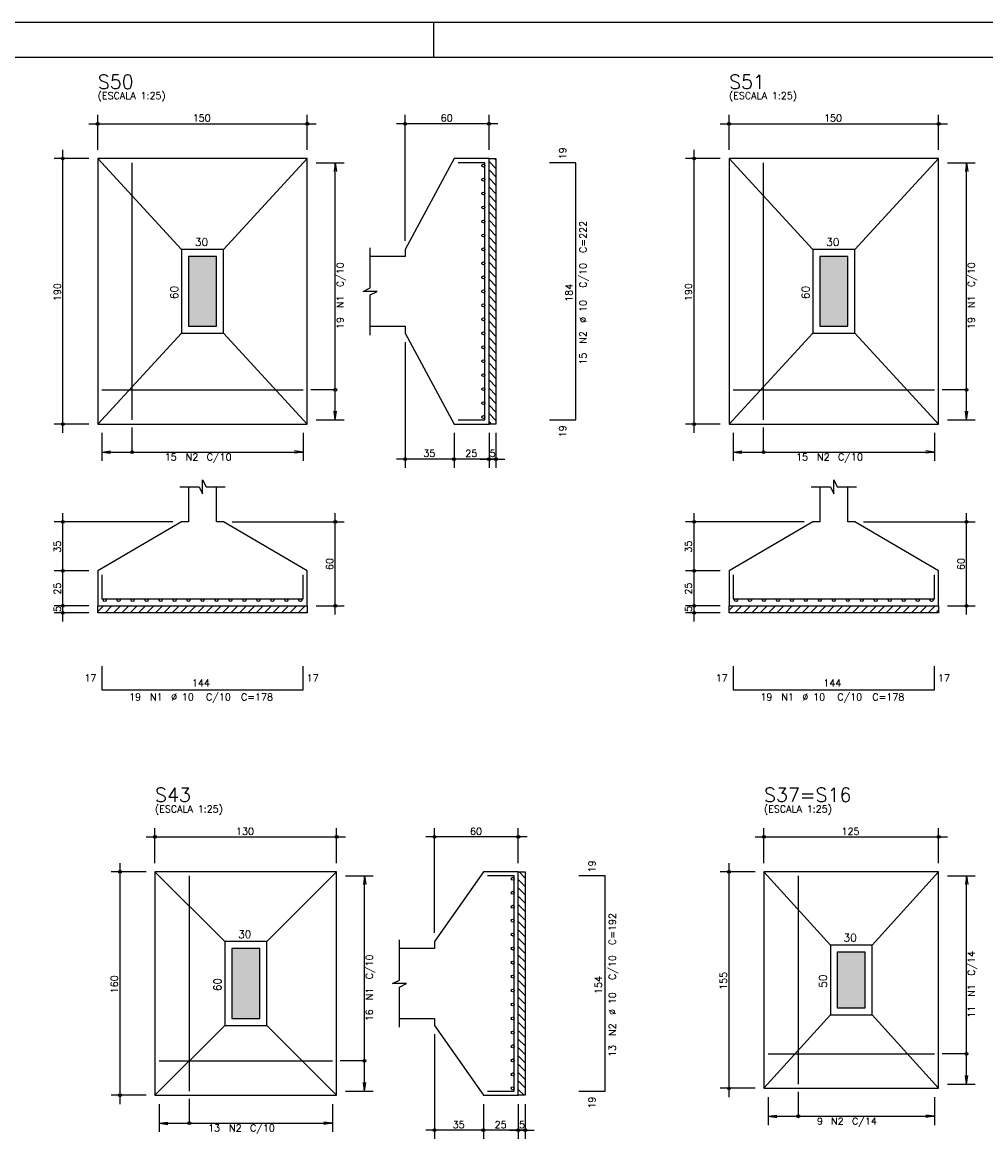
# Model space of a CAD drawing. Extents: x 0 to 84.1, y 0 to 59.4.
# Tile 6 of 7: x 35.3 to 62.9, y 27.4 to 59.4. Entities that reach past the tile are written whole.
import ezdxf

# ---------------------------------------------------------------- set-up
doc = ezdxf.new("R2010")
doc.units = 0
doc.header["$MEASUREMENT"] = 0
for name, color, linetype in [('1', 1, 'CONTINUOUS'), ('2', 2, 'CONTINUOUS'), ('3', 3, 'CONTINUOUS'), ('6', 6, 'CONTINUOUS'), ('7', 7, 'CONTINUOUS'), ('9', 9, 'CONTINUOUS')]:
    doc.layers.add(name, color=color, linetype=linetype)
doc.styles.get("Standard").update_dxf_attribs({"font": 'ROMANS.SHX'})

msp = doc.modelspace()

# ---------------------------------------------------------------- linework, layer by layer
at = {"layer": '1', "linetype": 'Continuous'}
for p, q in [((48.841, 55.5), (48.883, 55.458)), ((48.683, 55.417), (48.883, 55.217)), ((48.683, 55.177), (48.883, 54.977)), ((48.683, 54.937), (48.883, 54.737)), ((48.683, 54.696), (48.883, 54.496)), ((48.683, 54.456), (48.883, 54.256)), ((48.683, 54.215), (48.883, 54.015)), ((48.683, 53.975), (48.883, 53.775)), ((48.683, 53.735), (48.883, 53.535)), ((48.683, 53.494), (48.883, 53.294)), ((48.683, 53.254), (48.883, 53.054)), ((48.683, 53.013), (48.883, 52.813)), ((48.683, 52.773), (48.883, 52.573)), ((48.683, 52.532), (48.883, 52.332)), ((48.683, 52.292), (48.883, 52.092)), ((48.683, 52.052), (48.883, 51.852)), ((48.683, 51.811), (48.883, 51.611)), ((48.683, 51.571), (48.883, 51.371)), ((48.683, 51.33), (48.883, 51.13)), ((48.683, 51.09), (48.883, 50.89)), ((48.683, 50.85), (48.883, 50.65)), ((48.683, 50.609), (48.883, 50.409)), ((48.683, 50.369), (48.883, 50.169)), ((48.683, 50.128), (48.883, 49.928)), ((48.683, 49.888), (48.883, 49.688)), ((48.683, 49.647), (48.883, 49.447)), ((48.683, 49.407), (48.883, 49.207)), ((48.683, 49.167), (48.883, 48.967)), ((48.683, 48.926), (48.883, 48.726)), ((48.683, 48.686), (48.883, 48.486)), ((48.683, 48.445), (48.883, 48.245)), ((48.683, 48.205), (48.883, 48.005)), ((48.683, 47.965), (48.747, 47.9)), ((37.483, 42.532), (37.651, 42.7)), ((37.692, 42.5), (37.892, 42.7)), ((37.932, 42.5), (38.132, 42.7)), ((38.173, 42.5), (38.373, 42.7)), ((38.413, 42.5), (38.613, 42.7)), ((38.653, 42.5), (38.853, 42.7)), ((38.894, 42.5), (39.094, 42.7)), ((39.134, 42.5), (39.334, 42.7)), ((39.375, 42.5), (39.575, 42.7)), ((39.615, 42.5), (39.815, 42.7)), ((39.855, 42.5), (40.055, 42.7)), ((40.096, 42.5), (40.296, 42.7)), ((40.336, 42.5), (40.536, 42.7)), ((40.577, 42.5), (40.777, 42.7)), ((40.817, 42.5), (41.017, 42.7)), ((41.058, 42.5), (41.258, 42.7)), ((41.298, 42.5), (41.498, 42.7)), ((41.538, 42.5), (41.738, 42.7)), ((41.779, 42.5), (41.979, 42.7)), ((42.019, 42.5), (42.219, 42.7)), ((42.26, 42.5), (42.46, 42.7)), ((42.5, 42.5), (42.7, 42.7)), ((42.74, 42.5), (42.94, 42.7)), ((42.981, 42.5), (43.181, 42.7)), ((43.221, 42.5), (43.421, 42.7)), ((55.553, 42.57), (55.682, 42.7)), ((55.723, 42.5), (55.923, 42.7)), ((55.963, 42.5), (56.163, 42.7)), ((56.204, 42.5), (56.404, 42.7)), ((56.444, 42.5), (56.644, 42.7)), ((56.685, 42.5), (56.885, 42.7)), ((56.925, 42.5), (57.125, 42.7)), ((57.165, 42.5), (57.365, 42.7)), ((57.406, 42.5), (57.606, 42.7)), ((57.646, 42.5), (57.846, 42.7)), ((57.887, 42.5), (58.087, 42.7)), ((58.127, 42.5), (58.327, 42.7)), ((58.367, 42.5), (58.567, 42.7)), ((58.608, 42.5), (58.808, 42.7)), ((58.848, 42.5), (59.048, 42.7)), ((59.089, 42.5), (59.289, 42.7)), ((59.329, 42.5), (59.529, 42.7)), ((59.57, 42.5), (59.77, 42.7)), ((59.81, 42.5), (60.01, 42.7)), ((60.05, 42.5), (60.25, 42.7)), ((60.291, 42.5), (60.491, 42.7)), ((60.531, 42.5), (60.731, 42.7)), ((60.772, 42.5), (60.972, 42.7)), ((61.012, 42.5), (61.212, 42.7)), ((61.252, 42.5), (61.452, 42.7)), ((43.462, 42.5), (43.483, 42.521)), ((61.493, 42.5), (61.553, 42.56)), ((49.543, 35.084), (49.722, 34.905)), ((49.522, 34.864), (49.722, 34.664)), ((49.522, 34.624), (49.722, 34.424)), ((49.522, 34.383), (49.722, 34.183)), ((49.522, 34.143), (49.722, 33.943)), ((49.522, 33.903), (49.722, 33.703)), ((49.522, 33.662), (49.722, 33.462)), ((49.522, 33.422), (49.722, 33.222)), ((49.522, 33.181), (49.722, 32.981)), ((49.522, 32.941), (49.722, 32.741)), ((49.522, 32.701), (49.722, 32.501)), ((49.522, 32.46), (49.722, 32.26)), ((49.522, 32.22), (49.722, 32.02)), ((49.522, 31.979), (49.722, 31.779)), ((49.522, 31.739), (49.722, 31.539)), ((49.522, 31.498), (49.722, 31.298)), ((49.522, 31.258), (49.722, 31.058)), ((49.522, 31.018), (49.722, 30.818)), ((49.522, 30.777), (49.722, 30.577)), ((49.522, 30.537), (49.722, 30.337)), ((49.522, 30.296), (49.722, 30.096)), ((49.522, 30.056), (49.722, 29.856)), ((49.522, 29.816), (49.722, 29.616)), ((49.522, 29.575), (49.722, 29.375)), ((49.522, 29.335), (49.722, 29.135)), ((49.522, 29.094), (49.722, 28.894)), ((49.522, 28.854), (49.692, 28.684))]:
    msp.add_line(p, q, dxfattribs=at)
for points in [[(48.683, 47.9), (48.683, 55.5), (48.883, 55.5), (48.883, 47.9), (48.683, 47.9)], [(37.483, 42.7), (43.483, 42.7), (43.483, 42.5), (37.483, 42.5), (37.483, 42.7)], [(55.553, 42.7), (61.553, 42.7), (61.553, 42.5), (55.553, 42.5), (55.553, 42.7)], [(49.522, 28.684), (49.522, 35.084), (49.722, 35.084), (49.722, 28.684), (49.522, 28.684)]]:
    msp.add_lwpolyline(points, dxfattribs=at)
at = {"layer": '2', "linetype": 'Continuous'}
for p, q in [((84.1, 59.4), (0, 59.4)), ((47.1, 58.4), (47.1, 59.4)), ((37.483, 55.75), (37.483, 56.75)), ((43.483, 55.75), (43.483, 56.75)), ((46.283, 53.15), (46.283, 56.75)), ((48.683, 55.75), (48.683, 56.75)), ((55.553, 55.75), (55.553, 56.75)), ((61.553, 55.75), (61.553, 56.75)), ((37.233, 56.5), (43.733, 56.5)), ((48.933, 56.5), (46.033, 56.5)), ((55.303, 56.5), (61.803, 56.5)), ((37.233, 55.5), (36.233, 55.5)), ((36.483, 47.65), (36.483, 55.75)), ((37.483, 55.5), (37.483, 55.5)), ((37.483, 55.5), (37.483, 55.5)), ((43.483, 55.5), (43.483, 55.5)), ((48.683, 55.5), (48.683, 55.5)), ((55.303, 55.5), (54.303, 55.5)), ((54.553, 47.65), (54.553, 55.75)), ((55.553, 55.5), (55.553, 55.5)), ((55.553, 55.5), (55.553, 55.5)), ((61.553, 55.5), (61.553, 55.5)), ((43.483, 55.38), (43.483, 55.38)), ((43.733, 55.38), (44.533, 55.38)), ((44.283, 55.38), (44.25, 55.132)), ((44.283, 48.02), (44.283, 55.38)), ((44.283, 55.38), (44.315, 55.132)), ((61.553, 55.38), (61.553, 55.38)), ((61.803, 55.38), (62.603, 55.38)), ((62.353, 55.38), (62.32, 55.132)), ((62.353, 48.02), (62.353, 55.38)), ((62.353, 55.38), (62.385, 55.132)), ((46.283, 52.9), (46.283, 52.9)), ((46.283, 50.5), (46.283, 50.5)), ((46.283, 50.25), (46.283, 46.65)), ((44.283, 48.02), (44.25, 48.268)), ((44.283, 48.02), (44.315, 48.268)), ((62.353, 48.02), (62.32, 48.268)), ((62.353, 48.02), (62.385, 48.268)), ((37.233, 47.9), (36.233, 47.9)), ((37.483, 47.9), (37.483, 47.9)), ((37.603, 47.9), (37.603, 47.9)), ((43.363, 47.9), (43.363, 47.9)), ((43.483, 48.02), (43.483, 48.02)), ((43.733, 48.02), (44.533, 48.02)), ((47.683, 47.9), (47.683, 47.9)), ((47.683, 47.9), (47.683, 47.9)), ((48.683, 47.9), (48.683, 47.9)), ((48.683, 47.9), (48.683, 47.9)), ((48.883, 47.9), (48.883, 47.9)), ((55.303, 47.9), (54.303, 47.9)), ((55.553, 47.9), (55.553, 47.9)), ((55.673, 47.9), (55.673, 47.9)), ((61.433, 47.9), (61.433, 47.9)), ((61.553, 48.02), (61.553, 48.02)), ((61.803, 48.02), (62.603, 48.02)), ((37.603, 47.65), (37.603, 46.85)), ((43.363, 47.65), (43.363, 46.85)), ((47.683, 47.65), (47.683, 46.65)), ((47.683, 47.65), (47.683, 46.65)), ((48.683, 47.65), (48.683, 46.65)), ((48.683, 47.65), (48.683, 46.65)), ((48.883, 47.65), (48.883, 46.65)), ((55.673, 47.65), (55.673, 46.85)), ((61.433, 47.65), (61.433, 46.85)), ((37.603, 47.1), (37.851, 47.133)), ((43.363, 47.1), (43.115, 47.133)), ((55.673, 47.1), (55.921, 47.133)), ((61.433, 47.1), (61.185, 47.133)), ((37.603, 47.1), (43.363, 47.1)), ((37.603, 47.1), (37.851, 47.067)), ((43.363, 47.1), (43.115, 47.067)), ((47.933, 46.9), (46.033, 46.9)), ((48.933, 46.9), (47.433, 46.9)), ((48.433, 46.9), (49.133, 46.9)), ((55.673, 47.1), (61.433, 47.1)), ((55.673, 47.1), (55.921, 47.067)), ((61.433, 47.1), (61.185, 47.067)), ((36.483, 43.45), (36.483, 45.35)), ((44.283, 42.45), (44.283, 45.35)), ((54.553, 43.45), (54.553, 45.35)), ((62.353, 42.45), (62.353, 45.35)), ((39.633, 45.1), (36.233, 45.1)), ((39.883, 45.1), (39.883, 45.1)), ((41.083, 45.1), (41.083, 45.1)), ((41.333, 45.1), (44.533, 45.1)), ((57.703, 45.1), (54.303, 45.1)), ((57.953, 45.1), (57.953, 45.1)), ((59.153, 45.1), (59.153, 45.1)), ((59.403, 45.1), (62.603, 45.1)), ((36.483, 42.45), (36.483, 43.95)), ((54.553, 42.45), (54.553, 43.95)), ((37.233, 43.7), (36.233, 43.7)), ((37.233, 43.7), (36.233, 43.7)), ((37.483, 43.7), (37.483, 43.7)), ((37.483, 43.7), (37.483, 43.7)), ((55.303, 43.7), (54.303, 43.7)), ((55.303, 43.7), (54.303, 43.7)), ((55.553, 43.7), (55.553, 43.7)), ((55.553, 43.7), (55.553, 43.7)), ((36.483, 42.25), (36.483, 42.95)), ((54.553, 42.25), (54.553, 42.95)), ((37.233, 42.7), (36.233, 42.7)), ((37.233, 42.7), (36.233, 42.7)), ((37.483, 42.7), (37.483, 42.7)), ((37.483, 42.7), (37.483, 42.7)), ((43.483, 42.7), (43.483, 42.7)), ((43.733, 42.7), (44.533, 42.7)), ((55.303, 42.7), (54.303, 42.7)), ((55.303, 42.7), (54.303, 42.7)), ((55.553, 42.7), (55.553, 42.7)), ((55.553, 42.7), (55.553, 42.7)), ((61.553, 42.7), (61.553, 42.7)), ((61.803, 42.7), (62.603, 42.7)), ((37.233, 42.5), (36.233, 42.5)), ((37.483, 42.5), (37.483, 42.5)), ((55.303, 42.5), (54.303, 42.5)), ((55.553, 42.5), (55.553, 42.5)), ((39.122, 35.334), (39.122, 36.334)), ((44.322, 35.334), (44.322, 36.334)), ((47.122, 33.334), (47.122, 36.334)), ((49.522, 35.334), (49.522, 36.334)), ((56.553, 35.334), (56.553, 36.334)), ((61.553, 35.334), (61.553, 36.334)), ((38.872, 36.084), (44.572, 36.084)), ((49.772, 36.084), (46.872, 36.084)), ((56.303, 36.084), (61.803, 36.084)), ((38.122, 28.434), (38.122, 35.334)), ((55.553, 28.634), (55.553, 35.334)), ((38.872, 35.084), (37.872, 35.084)), ((39.122, 35.084), (39.122, 35.084)), ((39.122, 35.084), (39.122, 35.084)), ((44.322, 35.084), (44.322, 35.084)), ((44.322, 34.964), (44.322, 34.964)), ((44.572, 34.964), (45.372, 34.964)), ((45.122, 34.964), (45.089, 34.716)), ((45.122, 28.804), (45.122, 34.964)), ((45.122, 34.964), (45.155, 34.716)), ((49.522, 35.084), (49.522, 35.084)), ((56.303, 35.084), (55.303, 35.084)), ((56.553, 35.084), (56.553, 35.084)), ((56.553, 35.084), (56.553, 35.084)), ((61.553, 35.084), (61.553, 35.084)), ((61.553, 34.964), (61.553, 34.964)), ((61.803, 34.964), (62.603, 34.964)), ((62.353, 34.964), (62.32, 34.716)), ((62.353, 29.004), (62.353, 34.964)), ((62.353, 34.964), (62.385, 34.716)), ((47.122, 33.084), (47.122, 33.084)), ((47.122, 30.684), (47.122, 30.684)), ((47.122, 30.434), (47.122, 27.434)), ((62.353, 29.004), (62.32, 29.251)), ((62.353, 29.004), (62.385, 29.251)), ((45.122, 28.804), (45.089, 29.051)), ((45.122, 28.804), (45.155, 29.051)), ((56.303, 28.884), (55.303, 28.884)), ((56.553, 28.884), (56.553, 28.884)), ((56.673, 28.884), (56.673, 28.884)), ((61.433, 28.884), (61.433, 28.884)), ((61.553, 29.004), (61.553, 29.004)), ((61.803, 29.004), (62.603, 29.004)), ((38.872, 28.684), (37.872, 28.684)), ((39.122, 28.684), (39.122, 28.684)), ((39.242, 28.684), (39.242, 28.684)), ((44.202, 28.684), (44.202, 28.684)), ((44.322, 28.804), (44.322, 28.804)), ((44.572, 28.804), (45.372, 28.804)), ((48.522, 28.684), (48.522, 28.684)), ((48.522, 28.684), (48.522, 28.684)), ((49.522, 28.684), (49.522, 28.684)), ((49.522, 28.684), (49.522, 28.684)), ((49.722, 28.684), (49.722, 28.684)), ((56.673, 28.634), (56.673, 27.834)), ((61.433, 28.634), (61.433, 27.834)), ((39.242, 28.434), (39.242, 27.634)), ((44.202, 28.434), (44.202, 27.634)), ((48.522, 28.434), (48.522, 27.434)), ((48.522, 28.434), (48.522, 27.434)), ((49.522, 28.434), (49.522, 27.434)), ((49.522, 28.434), (49.522, 27.434)), ((49.722, 28.434), (49.722, 27.434)), ((39.242, 27.884), (39.49, 27.916)), ((39.242, 27.884), (44.202, 27.884)), ((39.242, 27.884), (39.49, 27.851)), ((44.202, 27.884), (43.954, 27.916)), ((44.202, 27.884), (43.954, 27.851)), ((56.673, 28.084), (56.921, 28.116)), ((56.673, 28.084), (61.433, 28.084)), ((56.673, 28.084), (56.921, 28.051)), ((61.433, 28.084), (61.185, 28.116)), ((61.433, 28.084), (61.185, 28.051)), ((48.772, 27.684), (46.872, 27.684)), ((49.772, 27.684), (48.272, 27.684)), ((49.272, 27.684), (49.972, 27.684))]:
    msp.add_line(p, q, dxfattribs=at)
for points in [[(83.1, 1), (2.5, 1), (2.5, 58.4), (83.1, 58.4), (83.1, 1)], [(37.483, 47.9), (43.483, 47.9), (43.483, 55.5), (37.483, 55.5), (37.483, 47.9)], [(39.883, 52.9), (37.483, 55.5)], [(41.083, 52.9), (43.483, 55.5)], [(45.283, 50.7), (46.283, 50.7), (46.283, 50.5), (47.683, 47.9), (48.683, 47.9), (48.683, 55.5), (47.683, 55.5), (46.283, 52.9), (46.283, 52.7), (45.283, 52.7)], [(55.553, 47.9), (61.553, 47.9), (61.553, 55.5), (55.553, 55.5), (55.553, 47.9)], [(57.953, 52.9), (55.553, 55.5)], [(59.153, 52.9), (61.553, 55.5)], [(39.883, 50.5), (41.083, 50.5), (41.083, 52.9), (39.883, 52.9), (39.883, 50.5)], [(45.283, 50.45), (45.283, 51.6), (45.483, 51.7), (45.083, 51.7), (45.283, 51.8), (45.283, 52.95)], [(57.953, 50.5), (59.153, 50.5), (59.153, 52.9), (57.953, 52.9), (57.953, 50.5)], [(40.083, 50.7), (40.883, 50.7), (40.883, 52.7), (40.083, 52.7), (40.083, 50.7)], [(58.153, 50.7), (58.953, 50.7), (58.953, 52.7), (58.153, 52.7), (58.153, 50.7)], [(39.883, 50.5), (37.483, 47.9)], [(41.083, 50.5), (43.483, 47.9)], [(57.953, 50.5), (55.553, 47.9)], [(59.153, 50.5), (61.553, 47.9)], [(44.283, 48.885), (43.583, 48.885)], [(62.353, 48.885), (61.653, 48.885)], [(38.468, 47.1), (38.468, 47.8)], [(56.538, 47.1), (56.538, 47.8)], [(39.833, 46.1), (40.383, 46.1), (40.483, 45.9), (40.483, 46.3), (40.583, 46.1), (41.133, 46.1)], [(57.903, 46.1), (58.453, 46.1), (58.553, 45.9), (58.553, 46.3), (58.653, 46.1), (59.203, 46.1)], [(40.083, 46.1), (40.083, 45.1), (39.883, 45.1), (37.483, 43.7), (37.483, 42.7), (43.483, 42.7), (43.483, 43.7), (41.083, 45.1), (40.883, 45.1), (40.883, 46.1)], [(58.153, 46.1), (58.153, 45.1), (57.953, 45.1), (55.553, 43.7), (55.553, 42.7), (61.553, 42.7), (61.553, 43.7), (59.153, 45.1), (58.953, 45.1), (58.953, 46.1)], [(39.122, 28.684), (44.322, 28.684), (44.322, 35.084), (39.122, 35.084), (39.122, 28.684)], [(41.122, 33.084), (39.122, 35.084)], [(42.322, 33.084), (44.322, 35.084)], [(46.122, 30.884), (47.122, 30.884), (47.122, 30.684), (48.522, 28.684), (49.522, 28.684), (49.522, 35.084), (48.522, 35.084), (47.122, 33.084), (47.122, 32.884), (46.122, 32.884)], [(56.553, 28.884), (61.553, 28.884), (61.553, 35.084), (56.553, 35.084), (56.553, 28.884)], [(58.453, 32.984), (56.553, 35.084)], [(59.653, 32.984), (61.553, 35.084)], [(41.122, 30.684), (42.322, 30.684), (42.322, 33.084), (41.122, 33.084), (41.122, 30.684)], [(46.122, 30.634), (46.122, 31.784), (46.322, 31.884), (45.922, 31.884), (46.122, 31.984), (46.122, 33.134)], [(41.322, 30.884), (42.122, 30.884), (42.122, 32.884), (41.322, 32.884), (41.322, 30.884)], [(58.453, 30.984), (59.653, 30.984), (59.653, 32.984), (58.453, 32.984), (58.453, 30.984)], [(58.653, 31.184), (59.453, 31.184), (59.453, 32.784), (58.653, 32.784), (58.653, 31.184)], [(58.453, 30.984), (56.553, 28.884)], [(59.653, 30.984), (61.553, 28.884)], [(41.122, 30.684), (39.122, 28.684)], [(42.322, 30.684), (44.322, 28.684)], [(62.353, 29.869), (61.653, 29.869)], [(45.122, 29.669), (44.422, 29.669)], [(40.107, 27.884), (40.107, 28.584)], [(57.538, 28.084), (57.538, 28.784)]]:
    msp.add_lwpolyline(points, dxfattribs=at)
for centre, radius in [((37.483, 56.5), 0.04), ((37.483, 56.5), 0.02), ((43.483, 56.5), 0.04), ((43.483, 56.5), 0.02), ((46.283, 56.5), 0.04), ((46.283, 56.5), 0.02), ((48.683, 56.5), 0.04), ((48.683, 56.5), 0.02), ((55.553, 56.5), 0.04), ((55.553, 56.5), 0.02), ((61.553, 56.5), 0.04), ((61.553, 56.5), 0.02), ((36.483, 55.5), 0.04), ((36.483, 55.5), 0.02), ((54.553, 55.5), 0.04), ((54.553, 55.5), 0.02), ((44.283, 48.885), 0.04), ((62.353, 48.885), 0.04), ((36.483, 47.9), 0.04), ((36.483, 47.9), 0.02), ((54.553, 47.9), 0.04), ((54.553, 47.9), 0.02), ((38.468, 47.1), 0.04), ((56.538, 47.1), 0.04), ((46.283, 46.9), 0.04), ((46.283, 46.9), 0.02), ((47.683, 46.9), 0.04), ((47.683, 46.9), 0.04), ((47.683, 46.9), 0.02), ((47.683, 46.9), 0.02), ((48.683, 46.9), 0.04), ((48.683, 46.9), 0.04), ((48.683, 46.9), 0.02), ((48.683, 46.9), 0.02), ((48.883, 46.9), 0.04), ((48.883, 46.9), 0.02), ((36.483, 45.1), 0.04), ((36.483, 45.1), 0.02), ((44.283, 45.1), 0.04), ((44.283, 45.1), 0.02), ((54.553, 45.1), 0.04), ((54.553, 45.1), 0.02), ((62.353, 45.1), 0.04), ((62.353, 45.1), 0.02), ((36.483, 43.7), 0.04), ((36.483, 43.7), 0.04), ((36.483, 43.7), 0.02), ((36.483, 43.7), 0.02), ((54.553, 43.7), 0.04), ((54.553, 43.7), 0.04), ((54.553, 43.7), 0.02), ((54.553, 43.7), 0.02), ((36.483, 42.7), 0.04), ((36.483, 42.7), 0.04), ((36.483, 42.7), 0.02), ((36.483, 42.7), 0.02), ((44.283, 42.7), 0.04), ((44.283, 42.7), 0.02), ((54.553, 42.7), 0.04), ((54.553, 42.7), 0.04), ((54.553, 42.7), 0.02), ((54.553, 42.7), 0.02), ((62.353, 42.7), 0.04), ((62.353, 42.7), 0.02), ((36.483, 42.5), 0.04), ((36.483, 42.5), 0.02), ((54.553, 42.5), 0.04), ((54.553, 42.5), 0.02), ((39.122, 36.084), 0.04), ((39.122, 36.084), 0.02), ((44.322, 36.084), 0.04), ((44.322, 36.084), 0.02), ((47.122, 36.084), 0.04), ((47.122, 36.084), 0.02), ((49.522, 36.084), 0.04), ((49.522, 36.084), 0.02), ((56.553, 36.084), 0.04), ((56.553, 36.084), 0.02), ((61.553, 36.084), 0.04), ((61.553, 36.084), 0.02), ((38.122, 35.084), 0.04), ((38.122, 35.084), 0.02), ((55.553, 35.084), 0.04), ((55.553, 35.084), 0.02), ((62.353, 29.869), 0.04), ((45.122, 29.669), 0.04), ((55.553, 28.884), 0.04), ((55.553, 28.884), 0.02), ((38.122, 28.684), 0.04), ((38.122, 28.684), 0.02), ((40.107, 27.884), 0.04), ((57.538, 28.084), 0.04), ((47.122, 27.684), 0.04), ((47.122, 27.684), 0.02), ((48.522, 27.684), 0.04), ((48.522, 27.684), 0.04), ((48.522, 27.684), 0.02), ((48.522, 27.684), 0.02), ((49.522, 27.684), 0.04), ((49.522, 27.684), 0.04), ((49.522, 27.684), 0.02), ((49.522, 27.684), 0.02), ((49.722, 27.684), 0.04), ((49.722, 27.684), 0.02)]:
    msp.add_circle(centre, radius, dxfattribs=at)
at = {"layer": '3', "linetype": 'Continuous'}
for centre in [(48.521, 55.3), (48.521, 54.9), (48.521, 54.5), (48.521, 54.1), (48.521, 53.7), (48.521, 53.3), (48.521, 52.9), (48.521, 52.5), (48.521, 52.1), (48.521, 51.7), (48.521, 51.3), (48.521, 50.9), (48.521, 50.5), (48.521, 50.1), (48.521, 49.7), (48.521, 49.3), (48.521, 48.9), (48.521, 48.5), (48.521, 48.1), (37.683, 42.859), (38.083, 42.859), (38.483, 42.859), (38.883, 42.859), (39.283, 42.859), (39.683, 42.859), (40.083, 42.859), (40.483, 42.859), (40.883, 42.859), (41.283, 42.859), (41.683, 42.859), (42.083, 42.859), (42.483, 42.859), (42.883, 42.859), (43.283, 42.859), (55.753, 42.859), (56.153, 42.859), (56.553, 42.859), (56.953, 42.859), (57.353, 42.859), (57.753, 42.859), (58.153, 42.859), (58.553, 42.859), (58.953, 42.859), (59.353, 42.859), (59.753, 42.859), (60.153, 42.859), (60.553, 42.859), (60.953, 42.859), (61.353, 42.859), (49.361, 34.884), (49.361, 34.484), (49.361, 34.084), (49.361, 33.684), (49.361, 33.284), (49.361, 32.884), (49.361, 32.484), (49.361, 32.084), (49.361, 31.684), (49.361, 31.284), (49.361, 30.884), (49.361, 30.484), (49.361, 30.084), (49.361, 29.684), (49.361, 29.284), (49.361, 28.884)]:
    msp.add_circle(centre, 0.0413, dxfattribs=at)
at = {"layer": '6', "linetype": 'Continuous'}
for p, q in [((38.468, 48.02), (38.468, 55.38)), ((48.563, 55.38), (47.803, 55.38)), ((48.563, 48.02), (48.563, 55.38)), ((51.173, 55.38), (50.413, 55.38)), ((51.173, 48.02), (51.173, 55.38)), ((56.538, 48.02), (56.538, 55.38)), ((37.603, 48.885), (43.363, 48.885)), ((55.673, 48.885), (61.433, 48.885)), ((47.803, 48.02), (48.563, 48.02)), ((50.413, 48.02), (51.173, 48.02)), ((37.603, 43.58), (37.603, 42.9)), ((43.363, 42.9), (43.363, 43.58)), ((55.673, 43.58), (55.673, 42.9)), ((61.433, 42.9), (61.433, 43.58)), ((37.603, 42.9), (43.363, 42.9)), ((55.673, 42.9), (61.433, 42.9)), ((37.603, 40.97), (37.603, 40.29)), ((43.363, 40.29), (43.363, 40.97)), ((55.673, 40.97), (55.673, 40.29)), ((61.433, 40.29), (61.433, 40.97)), ((37.603, 40.29), (43.363, 40.29)), ((55.673, 40.29), (61.433, 40.29)), ((40.107, 28.804), (40.107, 34.964)), ((49.402, 34.964), (48.642, 34.964)), ((49.402, 28.804), (49.402, 34.964)), ((52.012, 34.964), (51.252, 34.964)), ((52.012, 28.804), (52.012, 34.964)), ((57.538, 29.004), (57.538, 34.964)), ((56.673, 29.869), (61.433, 29.869)), ((39.242, 29.669), (44.202, 29.669)), ((48.642, 28.804), (49.402, 28.804)), ((51.252, 28.804), (52.012, 28.804))]:
    msp.add_line(p, q, dxfattribs=at)
at = {"layer": '9', "linetype": 'Continuous'}
for points in [[(40.083, 50.7), (40.883, 50.7), (40.883, 52.7)], [(40.083, 50.7), (40.883, 52.7), (40.083, 52.7)], [(40.083, 50.7), (40.083, 52.7), (40.083, 50.7)], [(58.153, 50.7), (58.953, 50.7), (58.953, 52.7)], [(58.153, 50.7), (58.953, 52.7), (58.153, 52.7)], [(58.153, 50.7), (58.153, 52.7), (58.153, 50.7)], [(41.322, 30.884), (42.122, 30.884), (42.122, 32.884)], [(41.322, 30.884), (42.122, 32.884), (41.322, 32.884)], [(41.322, 30.884), (41.322, 32.884), (41.322, 30.884)], [(58.653, 31.184), (59.453, 31.184), (59.453, 32.784)], [(58.653, 31.184), (59.453, 32.784), (58.653, 32.784)], [(58.653, 31.184), (58.653, 32.784), (58.653, 31.184)]]:
    msp.add_solid(points, dxfattribs=at)

# ---------------------------------------------------------------- texts
at = {"layer": '1', "linetype": 'Continuous'}
msp.add_text('2', height=0.0004, dxfattribs=at).set_placement((56.553, 37.024))
at = {"layer": '2', "linetype": 'Continuous'}
for s, height, p in [('(ESCALA 1:25)', 0.2, (37.483, 57.2)), ('(ESCALA 1:25)', 0.2, (55.553, 57.2)), ('150', 0.2, (40.203, 56.56)), ('60', 0.2, (47.303, 56.56)), ('150', 0.2, (58.273, 56.56)), ('30', 0.22, (40.263, 53)), ('30', 0.22, (58.333, 53)), ('35', 0.2, (46.803, 46.96)), ('25', 0.2, (48.003, 46.96)), ('5', 0.2, (48.703, 46.96)), ('15', 0.2, (39.403, 46.86)), ('N2', 0.2, (40.003, 46.86)), ('C/10', 0.2, (40.603, 46.86)), ('15', 0.2, (57.473, 46.86)), ('N2', 0.2, (58.073, 46.86)), ('C/10', 0.2, (58.673, 46.86)), ('17', 0.2, (37.103, 40.53)), ('17', 0.2, (43.463, 40.53)), ('17', 0.2, (55.173, 40.53)), ('17', 0.2, (61.533, 40.53)), ('144', 0.2, (40.183, 40.39)), ('144', 0.2, (58.253, 40.39)), ('19', 0.2, (38.383, 39.99)), ('N1', 0.2, (38.983, 39.99)), ('%%c 10', 0.2, (39.583, 39.99)), ('C/10', 0.2, (40.583, 39.99)), ('C=178', 0.2, (41.583, 39.99)), ('19', 0.2, (56.453, 39.99)), ('N1', 0.2, (57.053, 39.99)), ('%%c 10', 0.2, (57.653, 39.99)), ('C/10', 0.2, (58.653, 39.99)), ('C=178', 0.2, (59.653, 39.99)), ('(ESCALA 1:25)', 0.2, (39.122, 36.784)), ('(ESCALA 1:25)', 0.2, (56.553, 36.784)), ('130', 0.2, (41.442, 36.144)), ('60', 0.2, (48.142, 36.144)), ('125', 0.2, (58.773, 36.144)), ('30', 0.22, (41.502, 33.184)), ('30', 0.22, (58.833, 33.084)), ('35', 0.2, (47.642, 27.744)), ('25', 0.2, (48.842, 27.744)), ('5', 0.2, (49.542, 27.744)), ('9', 0.2, (58.073, 27.844)), ('N2', 0.2, (58.473, 27.844)), ('C/14', 0.2, (59.073, 27.844)), ('13', 0.2, (40.642, 27.644)), ('N2', 0.2, (41.242, 27.644)), ('C/10', 0.2, (41.842, 27.644))]:
    msp.add_text(s, height=height, dxfattribs=at).set_placement(p)
for s, height, p in [('19', 0.2, (50.893, 55.48)), ('C=222', 0.2, (51.473, 52.8)), ('C/10', 0.2, (44.523, 51.82)), ('C/10', 0.2, (51.473, 51.8)), ('C/10', 0.2, (62.593, 51.82)), ('190', 0.2, (36.423, 51.42)), ('60', 0.22, (39.783, 51.48)), ('184', 0.2, (51.073, 51.4)), ('190', 0.2, (54.493, 51.42)), ('60', 0.22, (57.853, 51.48)), ('N1', 0.2, (44.523, 51.22)), ('%%c 10', 0.2, (51.473, 50.8)), ('N1', 0.2, (62.593, 51.22)), ('19', 0.2, (44.523, 50.62)), ('19', 0.2, (62.593, 50.62)), ('N2', 0.2, (51.473, 50.2)), ('15', 0.2, (51.473, 49.6)), ('19', 0.2, (50.893, 47.52)), ('35', 0.2, (36.423, 44.22)), ('35', 0.2, (54.493, 44.22)), ('60', 0.2, (44.223, 43.72)), ('60', 0.2, (62.293, 43.72)), ('25', 0.2, (36.423, 43.02)), ('25', 0.2, (54.493, 43.02)), ('5', 0.2, (36.423, 42.52)), ('5', 0.2, (54.493, 42.52)), ('19', 0.2, (51.732, 35.064)), ('C=192', 0.2, (52.312, 32.984)), ('C/10', 0.2, (45.362, 32.004)), ('C/10', 0.2, (52.312, 31.984)), ('C/14', 0.2, (62.593, 32.104)), ('160', 0.2, (38.062, 31.604)), ('155', 0.2, (55.493, 31.704)), ('50', 0.22, (58.353, 31.764)), ('60', 0.22, (41.022, 31.664)), ('N1', 0.2, (45.362, 31.404)), ('154', 0.2, (51.912, 31.584)), ('N1', 0.2, (62.593, 31.504)), ('%%c 10', 0.2, (52.312, 30.984)), ('16', 0.2, (45.362, 30.804)), ('11', 0.2, (62.593, 30.904)), ('N2', 0.2, (52.312, 30.384)), ('13', 0.2, (52.312, 29.784)), ('19', 0.2, (51.732, 28.304))]:
    msp.add_text(s, height=height, rotation=90, dxfattribs=at).set_placement(p)
at = {"layer": '7', "linetype": 'Continuous'}
for s, p in [('S50', (37.483, 57.5)), ('S51', (55.553, 57.5)), ('S43', (39.122, 37.084)), ('S37=S16', (56.553, 37.084))]:
    msp.add_text(s, height=0.4, dxfattribs=at).set_placement(p)

doc.saveas('drawing.dxf')
